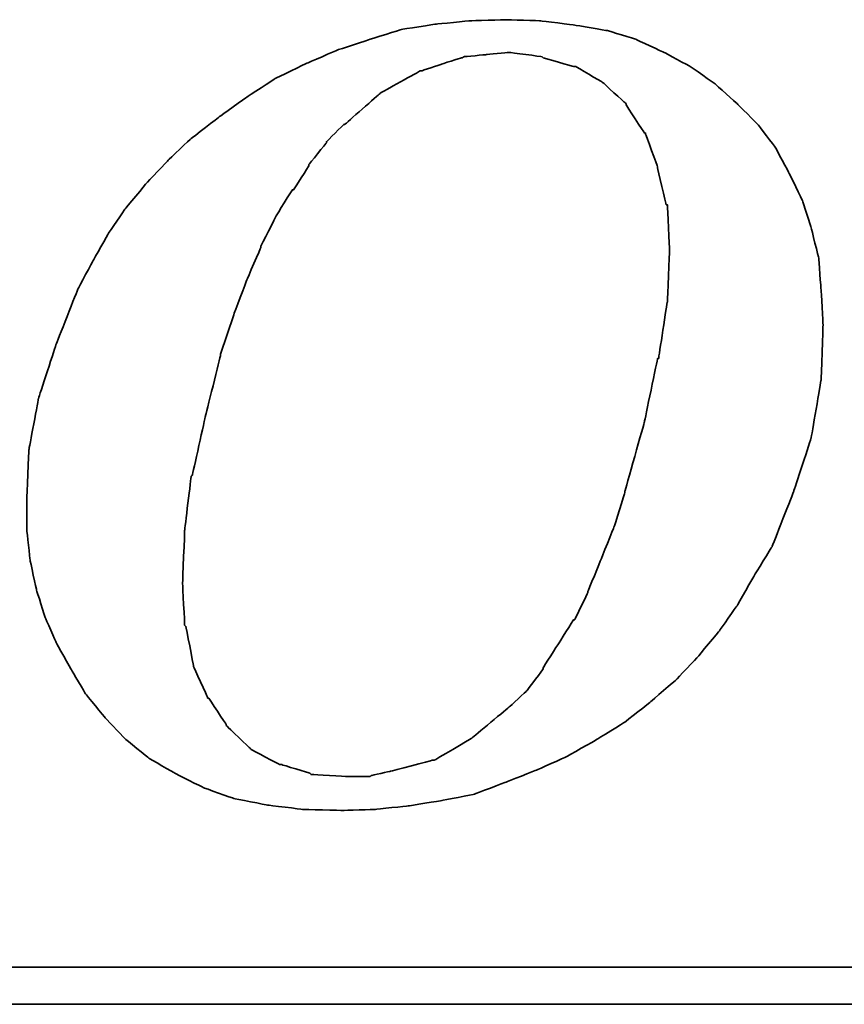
# Model space of a CAD drawing. Header units: millimetres. Extents: x 1204 to 1347, y 476 to 564.
# Tile 42 of 48: x 1329 to 1330.16, y 522.1 to 523.48. Entities that reach past the tile are written whole.
import ezdxf

# ---------------------------------------------------------------- set-up
doc = ezdxf.new("R2010")
doc.units = ezdxf.units.MM
doc.header["$LTSCALE"] = 0.1
doc.layers.add('DIM', color=4, linetype='CONTINUOUS')
doc.layers.add('layer 1', color=7, linetype='CONTINUOUS')

# ---------------------------------------------------------------- blocks, each defined once
blk = doc.blocks.new('TBI MOTION logo(完整正式版)')
at = {"layer": 'layer 1', "color": 22, "lineweight": 35}
for points, knots in [([(35.79625, -6.98375), (35.79625, -6.98375), (36.23125, -7.43875), (36.23125, -7.43875), (36.23125, -7.43875), (36.23125, -7.43875), (36.75625, -7.87125), (36.75625, -7.87125), (36.75625, -7.87125), (36.75625, -7.87125), (37.33125, -8.20375), (37.33125, -8.20375), (37.33125, -8.20375), (37.33125, -8.20375), (37.95625, -8.51875), (37.95625, -8.51875), (37.95625, -8.51875), (37.95625, -8.51875), (38.62625, -8.75875), (38.62625, -8.75875), (38.62625, -8.75875), (38.62625, -8.75875), (39.37125, -8.90375), (39.37125, -8.90375), (39.37125, -8.90375), (39.37125, -8.90375), (40.14125, -8.99875), (40.14125, -8.99875), (40.14125, -8.99875), (40.14125, -8.99875), (41.02625, -9.02375), (41.02625, -9.02375), (41.02625, -9.02375), (41.02625, -9.02375), (41.74625, -8.99875), (41.74625, -8.99875), (41.74625, -8.99875), (41.74625, -8.99875), (42.46625, -8.92375), (42.46625, -8.92375), (42.46625, -8.92375), (42.46625, -8.92375), (43.21125, -8.80625), (43.21125, -8.80625), (43.21125, -8.80625), (43.21125, -8.80625), (43.93125, -8.66375), (43.93125, -8.66375), (43.93125, -8.66375), (43.93125, -8.66375), (44.62625, -8.39875), (44.62625, -8.39875), (44.62625, -8.39875), (44.62625, -8.39875), (45.29625, -8.13375), (45.29625, -8.13375), (45.29625, -8.13375), (45.29625, -8.13375), (45.94625, -7.84375), (45.94625, -7.84375), (45.94625, -7.84375), (45.94625, -7.84375), (46.61625, -7.46375), (46.61625, -7.46375), (46.61625, -7.46375), (46.61625, -7.46375), (47.24125, -7.07875), (47.24125, -7.07875), (47.24125, -7.07875), (47.24125, -7.07875), (47.81625, -6.62375), (47.81625, -6.62375), (47.81625, -6.62375), (47.81625, -6.62375), (48.36875, -6.14375), (48.36875, -6.14375), (48.36875, -6.14375), (48.36875, -6.14375), (48.84625, -5.64125), (48.84625, -5.64125), (48.84625, -5.64125), (48.84625, -5.64125), (49.32625, -5.06375), (49.32625, -5.06375), (49.32625, -5.06375), (49.32625, -5.06375), (49.71125, -4.51374), (49.71125, -4.51374), (49.71125, -4.51374), (49.71125, -4.51374), (50.09625, -3.83874), (50.09625, -3.83874), (50.09625, -3.83874), (50.09625, -3.83874), (50.48125, -3.21374), (50.48125, -3.21374), (50.48125, -3.21374), (50.48125, -3.21374), (50.96125, -1.99125), (50.96125, -1.99125), (50.96125, -1.99125), (50.96125, -1.99125), (51.34375, -0.81875), (51.34375, -0.81875), (51.34375, -0.81875), (51.34375, -0.81875), (51.56125, 0.45624), (51.56125, 0.45624), (51.56125, 0.45624), (51.56125, 0.45624), (51.60625, 1.67624), (51.60625, 1.67624), (51.60625, 1.67624), (51.60625, 1.67624), (51.56125, 2.44625), (51.56125, 2.44625), (51.56125, 2.44625), (51.56125, 2.44625), (51.51125, 3.14125), (51.51125, 3.14125), (51.51125, 3.14125), (51.51125, 3.14125), (51.34375, 3.81125), (51.34375, 3.81125), (51.34375, 3.81125), (51.34375, 3.81125), (51.15125, 4.41125), (51.15125, 4.41125), (51.15125, 4.41125), (51.15125, 4.41125), (50.86125, 5.01125), (50.86125, 5.01125), (50.86125, 5.01125), (50.86125, 5.01125), (50.55125, 5.58875), (50.55125, 5.58875), (50.55125, 5.58875), (50.55125, 5.58875), (50.16625, 6.09125), (50.16625, 6.09125), (50.16625, 6.09125), (50.16625, 6.09125), (49.71125, 6.54875), (49.71125, 6.54875), (49.71125, 6.54875), (49.71125, 6.54875), (49.23125, 6.98125), (49.23125, 6.98125), (49.23125, 6.98125), (49.23125, 6.98125), (48.67875, 7.36625), (48.67875, 7.36625), (48.67875, 7.36625), (48.67875, 7.36625), (48.10375, 7.67625), (48.10375, 7.67625), (48.10375, 7.67625), (48.10375, 7.67625), (47.48125, 7.96375), (47.48125, 7.96375), (47.48125, 7.96375), (47.48125, 7.96375), (46.85625, 8.15625), (46.85625, 8.15625), (46.85625, 8.15625), (46.85625, 8.15625), (46.13625, 8.27624), (46.13625, 8.27624), (46.13625, 8.27624), (46.13625, 8.27624), (45.39125, 8.37125), (45.39125, 8.37125), (45.39125, 8.37125), (45.39125, 8.37125), (44.62625, 8.39624), (44.62625, 8.39624), (44.62625, 8.39624), (44.62625, 8.39624), (43.83625, 8.37125), (43.83625, 8.37125), (43.83625, 8.37125), (43.83625, 8.37125), (43.09125, 8.30125), (43.09125, 8.30125), (43.09125, 8.30125), (43.09125, 8.30125), (42.32125, 8.18125), (42.32125, 8.18125), (42.32125, 8.18125), (42.32125, 8.18125), (41.62875, 7.96375), (41.62875, 7.96375), (41.62875, 7.96375), (41.62875, 7.96375), (40.90625, 7.72625), (40.90625, 7.72625), (40.90625, 7.72625), (40.90625, 7.72625), (40.23624, 7.43625), (40.23624, 7.43625), (40.23624, 7.43625), (40.23624, 7.43625), (39.54124, 7.10125), (39.54124, 7.10125), (39.54124, 7.10125), (39.54124, 7.10125), (38.91625, 6.69125), (38.91625, 6.69125), (38.91625, 6.69125), (38.91625, 6.69125), (38.31625, 6.26125), (38.31625, 6.26125), (38.31625, 6.26125), (38.31625, 6.26125), (37.69125, 5.78125), (37.69125, 5.78125), (37.69125, 5.78125), (37.69125, 5.78125), (37.18625, 5.30125), (37.18625, 5.30125), (37.18625, 5.30125), (37.18625, 5.30125), (36.70625, 4.79624), (36.70625, 4.79624), (36.70625, 4.79624), (36.70625, 4.79624), (36.23125, 4.22125), (36.23125, 4.22125), (36.23125, 4.22125), (36.23125, 4.22125), (35.87124, 3.69375), (35.87124, 3.69375), (35.87124, 3.69375), (35.87124, 3.69375), (35.53125, 3.09125), (35.53125, 3.09125), (35.53125, 3.09125), (35.53125, 3.09125), (35.19875, 2.47125), (35.19875, 2.47125), (35.19875, 2.47125), (35.19875, 2.47125), (34.71625, 1.24625), (34.71625, 1.24625), (34.71625, 1.24625), (34.71625, 1.24625), (34.33125, 0.06874), (34.33125, 0.06874), (34.33125, 0.06874), (34.33125, 0.06874), (34.11625, -1.07875), (34.11625, -1.07875), (34.11625, -1.07875), (34.11625, -1.07875), (34.07125, -2.15875), (34.07125, -2.15875), (34.07125, -2.15875), (34.07125, -2.15875), (34.07125, -2.85375), (34.07125, -2.85375), (34.07125, -2.85375), (34.07125, -2.85375), (34.14125, -3.50375), (34.14125, -3.50375), (34.14125, -3.50375), (34.14125, -3.50375), (34.28625, -4.17375), (34.28625, -4.17375), (34.28625, -4.17375), (34.28625, -4.17375), (34.47625, -4.77624), (34.47625, -4.77624), (34.47625, -4.77624), (34.47625, -4.77624), (34.71625, -5.32625), (34.71625, -5.32625), (34.71625, -5.32625), (34.71625, -5.32625), (35.05375, -5.92875), (35.05375, -5.92875), (35.05375, -5.92875), (35.05375, -5.92875), (35.36375, -6.45375), (35.36375, -6.45375), (35.36375, -6.45375), (35.36375, -6.45375), (35.79625, -6.98375), (35.79625, -6.98375)], [0, 0, 0, 0, 0.01388889, 0.01388889, 0.01388889, 0.0138889, 0.02777778, 0.02777778, 0.02777778, 0.02777779, 0.04166667, 0.04166667, 0.04166667, 0.04166668, 0.05555556, 0.05555556, 0.05555556, 0.05555557, 0.06944444, 0.06944444, 0.06944444, 0.06944445, 0.08333333, 0.08333333, 0.08333333, 0.08333334, 0.09722222, 0.09722222, 0.09722222, 0.09722223, 0.11111111, 0.11111111, 0.11111111, 0.11111112, 0.125, 0.125, 0.125, 0.12500001, 0.13888889, 0.13888889, 0.13888889, 0.1388889, 0.15277778, 0.15277778, 0.15277778, 0.15277779, 0.16666667, 0.16666667, 0.16666667, 0.16666668, 0.18055556, 0.18055556, 0.18055556, 0.18055557, 0.19444444, 0.19444444, 0.19444444, 0.19444445, 0.20833333, 0.20833333, 0.20833333, 0.20833334, 0.22222222, 0.22222222, 0.22222222, 0.22222223, 0.23611111, 0.23611111, 0.23611111, 0.23611112, 0.25, 0.25, 0.25, 0.25000001, 0.26388889, 0.26388889, 0.26388889, 0.2638889, 0.27777778, 0.27777778, 0.27777778, 0.27777779, 0.29166667, 0.29166667, 0.29166667, 0.29166668, 0.30555556, 0.30555556, 0.30555556, 0.30555557, 0.31944444, 0.31944444, 0.31944444, 0.31944445, 0.33333333, 0.33333333, 0.33333333, 0.33333334, 0.34722222, 0.34722222, 0.34722222, 0.34722223, 0.36111111, 0.36111111, 0.36111111, 0.36111112, 0.375, 0.375, 0.375, 0.37500001, 0.38888889, 0.38888889, 0.38888889, 0.3888889, 0.40277778, 0.40277778, 0.40277778, 0.40277779, 0.41666667, 0.41666667, 0.41666667, 0.41666668, 0.43055556, 0.43055556, 0.43055556, 0.43055557, 0.44444444, 0.44444444, 0.44444444, 0.44444445, 0.45833333, 0.45833333, 0.45833333, 0.45833334, 0.47222222, 0.47222222, 0.47222222, 0.47222223, 0.48611111, 0.48611111, 0.48611111, 0.48611112, 0.5, 0.5, 0.5, 0.50000001, 0.51388889, 0.51388889, 0.51388889, 0.5138889, 0.52777778, 0.52777778, 0.52777778, 0.52777779, 0.54166667, 0.54166667, 0.54166667, 0.54166668, 0.55555556, 0.55555556, 0.55555556, 0.55555557, 0.56944444, 0.56944444, 0.56944444, 0.56944445, 0.58333333, 0.58333333, 0.58333333, 0.58333334, 0.59722222, 0.59722222, 0.59722222, 0.59722223, 0.61111111, 0.61111111, 0.61111111, 0.61111112, 0.625, 0.625, 0.625, 0.62500001, 0.63888889, 0.63888889, 0.63888889, 0.6388889, 0.65277778, 0.65277778, 0.65277778, 0.65277779, 0.66666667, 0.66666667, 0.66666667, 0.66666668, 0.68055556, 0.68055556, 0.68055556, 0.68055557, 0.69444444, 0.69444444, 0.69444444, 0.69444445, 0.70833333, 0.70833333, 0.70833333, 0.70833334, 0.72222222, 0.72222222, 0.72222222, 0.72222223, 0.73611111, 0.73611111, 0.73611111, 0.73611112, 0.75, 0.75, 0.75, 0.75000001, 0.76388889, 0.76388889, 0.76388889, 0.7638889, 0.77777778, 0.77777778, 0.77777778, 0.77777779, 0.79166667, 0.79166667, 0.79166667, 0.79166668, 0.80555556, 0.80555556, 0.80555556, 0.80555557, 0.81944444, 0.81944444, 0.81944444, 0.81944445, 0.83333333, 0.83333333, 0.83333333, 0.83333334, 0.84722222, 0.84722222, 0.84722222, 0.84722223, 0.86111111, 0.86111111, 0.86111111, 0.86111112, 0.875, 0.875, 0.875, 0.87500001, 0.88888889, 0.88888889, 0.88888889, 0.8888889, 0.90277778, 0.90277778, 0.90277778, 0.90277779, 0.91666667, 0.91666667, 0.91666667, 0.91666668, 0.93055556, 0.93055556, 0.93055556, 0.93055557, 0.94444444, 0.94444444, 0.94444444, 0.94444445, 0.95833333, 0.95833333, 0.95833333, 0.95833334, 0.97222222, 0.97222222, 0.97222222, 0.97222223, 0.98611111, 0.98611111, 0.98611111, 0.98611112, 1, 1, 1, 1]), ([(38.33875, 1.03124), (38.33875, 1.03124), (38.62625, 1.89625), (38.62625, 1.89625), (38.62625, 1.89625), (38.62625, 1.89625), (38.91625, 2.66375), (38.91625, 2.66375), (38.91625, 2.66375), (38.91625, 2.66375), (39.22625, 3.38125), (39.22625, 3.38125), (39.22625, 3.38125), (39.22625, 3.38125), (39.22625, 3.40624), (39.22625, 3.40624), (39.22625, 3.40624), (39.22625, 3.40624), (39.56124, 4.07624), (39.56124, 4.07624), (39.56124, 4.07624), (39.56124, 4.07624), (39.92125, 4.65125), (39.92125, 4.65125), (39.92125, 4.65125), (39.92125, 4.65125), (39.94625, 4.65125), (39.94625, 4.65125), (39.94625, 4.65125), (39.94625, 4.65125), (40.28125, 5.17875), (40.28125, 5.17875), (40.28125, 5.17875), (40.28125, 5.17875), (40.28125, 5.20375), (40.28125, 5.20375), (40.28125, 5.20375), (40.28125, 5.20375), (40.66875, 5.68625), (40.66875, 5.68625), (40.66875, 5.68625), (40.66875, 5.68625), (40.66875, 5.70625), (40.66875, 5.70625), (40.66875, 5.70625), (40.66875, 5.70625), (41.05124, 6.09125), (41.05124, 6.09125), (41.05124, 6.09125), (41.05124, 6.09125), (41.07625, 6.09125), (41.07625, 6.09125), (41.07625, 6.09125), (41.07625, 6.09125), (41.84125, 6.76625), (41.84125, 6.76625), (41.84125, 6.76625), (41.84125, 6.76625), (41.86625, 6.78625), (41.86625, 6.78625), (41.86625, 6.78625), (41.86625, 6.78625), (42.73125, 7.26624), (42.73125, 7.26624), (42.73125, 7.26624), (42.73125, 7.26624), (42.75625, 7.26624), (42.75625, 7.26624), (42.75625, 7.26624), (42.75625, 7.26624), (43.18625, 7.41125), (43.18625, 7.41125), (43.18625, 7.41125), (43.18625, 7.41125), (43.64125, 7.55625), (43.64125, 7.55625), (43.64125, 7.55625), (43.64125, 7.55625), (43.66625, 7.55625), (43.66625, 7.55625), (43.66625, 7.55625), (43.66625, 7.55625), (43.69125, 7.58124), (43.69125, 7.58124), (43.69125, 7.58124), (43.69125, 7.58124), (44.19125, 7.62625), (44.19125, 7.62625), (44.19125, 7.62625), (44.19125, 7.62625), (44.67125, 7.67625), (44.67125, 7.67625), (44.67125, 7.67625), (44.67125, 7.67625), (44.69625, 7.67625), (44.69625, 7.67625), (44.69625, 7.67625), (44.69625, 7.67625), (45.41875, 7.58124), (45.41875, 7.58124), (45.41875, 7.58124), (45.41875, 7.58124), (45.44125, 7.55625), (45.44125, 7.55625), (45.44125, 7.55625), (45.44125, 7.55625), (46.11125, 7.36625), (46.11125, 7.36625), (46.11125, 7.36625), (46.11125, 7.36625), (46.13625, 7.36625), (46.13625, 7.36625), (46.13625, 7.36625), (46.13625, 7.36625), (46.15875, 7.36625), (46.15875, 7.36625), (46.15875, 7.36625), (46.15875, 7.36625), (46.73625, 7.02624), (46.73625, 7.02624), (46.73625, 7.02624), (46.73625, 7.02624), (46.76125, 7.00624), (46.76125, 7.00624), (46.76125, 7.00624), (46.76125, 7.00624), (47.24125, 6.57124), (47.24125, 6.57124), (47.24125, 6.57124), (47.24125, 6.57124), (47.26625, 6.54875), (47.26625, 6.54875), (47.26625, 6.54875), (47.26625, 6.54875), (47.26625, 6.52375), (47.26625, 6.52375), (47.26625, 6.52375), (47.26625, 6.52375), (47.67375, 5.89875), (47.67375, 5.89875), (47.67375, 5.89875), (47.67375, 5.89875), (47.69625, 5.89875), (47.69625, 5.89875), (47.69625, 5.89875), (47.69625, 5.89875), (47.69625, 5.87625), (47.69625, 5.87625), (47.69625, 5.87625), (47.69625, 5.87625), (47.96125, 5.15625), (47.96125, 5.15625), (47.96125, 5.15625), (47.96125, 5.15625), (47.96125, 5.13125), (47.96125, 5.13125), (47.96125, 5.13125), (47.96125, 5.13125), (48.15125, 4.31875), (48.15125, 4.31875), (48.15125, 4.31875), (48.15125, 4.31875), (48.17625, 4.31875), (48.17625, 4.31875), (48.17625, 4.31875), (48.17625, 4.31875), (48.17625, 4.29125), (48.17625, 4.29125), (48.17625, 4.29125), (48.17625, 4.29125), (48.22625, 3.33125), (48.22625, 3.33125), (48.22625, 3.33125), (48.22625, 3.33125), (48.22625, 3.30875), (48.22625, 3.30875), (48.22625, 3.30875), (48.22625, 3.30875), (48.17625, 2.20624), (48.17625, 2.20624), (48.17625, 2.20624), (48.17625, 2.20624), (48.17625, 2.18124), (48.17625, 2.18124), (48.17625, 2.18124), (48.17625, 2.18124), (47.98375, 0.93624), (47.98375, 0.93624), (47.98375, 0.93624), (47.98375, 0.93624), (47.96125, 0.93624), (47.96125, 0.93624), (47.96125, 0.93624), (47.96125, 0.93624), (47.67375, -0.45874), (47.67375, -0.45874), (47.67375, -0.45874), (47.67375, -0.45874), (47.24125, -1.99125), (47.24125, -1.99125), (47.24125, -1.99125), (47.24125, -1.99125), (47.24125, -2.01874), (47.24125, -2.01874), (47.24125, -2.01874), (47.24125, -2.01874), (47.00125, -2.78375), (47.00125, -2.78375), (47.00125, -2.78375), (47.00125, -2.78375), (46.71125, -3.50375), (46.71125, -3.50375), (46.71125, -3.50375), (46.71125, -3.50375), (46.42625, -4.19875), (46.42625, -4.19875), (46.42625, -4.19875), (46.42625, -4.19875), (46.42625, -4.22375), (46.42625, -4.22375), (46.42625, -4.22375), (46.42625, -4.22375), (46.13625, -4.82374), (46.13625, -4.82374), (46.13625, -4.82374), (46.13625, -4.82374), (46.11125, -4.82374), (46.11125, -4.82374), (46.11125, -4.82374), (46.11125, -4.82374), (45.77625, -5.35125), (45.77625, -5.35125), (45.77625, -5.35125), (45.77625, -5.35125), (45.44125, -5.87875), (45.44125, -5.87875), (45.44125, -5.87875), (45.44125, -5.87875), (45.44125, -5.90375), (45.44125, -5.90375), (45.44125, -5.90375), (45.44125, -5.90375), (45.10625, -6.35875), (45.10625, -6.35875), (45.10625, -6.35875), (45.10625, -6.35875), (45.08125, -6.38375), (45.08125, -6.38375), (45.08125, -6.38375), (45.08125, -6.38375), (44.69625, -6.74375), (44.69625, -6.74375), (44.69625, -6.74375), (44.69625, -6.74375), (43.88375, -7.41625), (43.88375, -7.41625), (43.88375, -7.41625), (43.88375, -7.41625), (43.85625, -7.43875), (43.85625, -7.43875), (43.85625, -7.43875), (43.85625, -7.43875), (43.04125, -7.91875), (43.04125, -7.91875), (43.04125, -7.91875), (43.04125, -7.91875), (43.01625, -7.91875), (43.01625, -7.91875), (43.01625, -7.91875), (43.01625, -7.91875), (42.99625, -7.91875), (42.99625, -7.91875), (42.99625, -7.91875), (42.99625, -7.91875), (42.08125, -8.15875), (42.08125, -8.15875), (42.08125, -8.15875), (42.08125, -8.15875), (41.65125, -8.25625), (41.65125, -8.25625), (41.65125, -8.25625), (41.65125, -8.25625), (41.62875, -8.27875), (41.62875, -8.27875), (41.62875, -8.27875), (41.62875, -8.27875), (41.60125, -8.27875), (41.60125, -8.27875), (41.60125, -8.27875), (41.60125, -8.27875), (41.12125, -8.27875), (41.12125, -8.27875), (41.12125, -8.27875), (41.12125, -8.27875), (40.35624, -8.23125), (40.35624, -8.23125), (40.35624, -8.23125), (40.35624, -8.23125), (40.33125, -8.23125), (40.33125, -8.23125), (40.33125, -8.23125), (40.33125, -8.23125), (40.30625, -8.20375), (40.30625, -8.20375), (40.30625, -8.20375), (40.30625, -8.20375), (39.68375, -8.01375), (39.68375, -8.01375), (39.68375, -8.01375), (39.68375, -8.01375), (39.66124, -8.01375), (39.66124, -8.01375), (39.66124, -8.01375), (39.66124, -8.01375), (39.63625, -8.01375), (39.63625, -8.01375), (39.63625, -8.01375), (39.63625, -8.01375), (39.01125, -7.67875), (39.01125, -7.67875), (39.01125, -7.67875), (39.01125, -7.67875), (38.98875, -7.65375), (38.98875, -7.65375), (38.98875, -7.65375), (38.98875, -7.65375), (38.48625, -7.17375), (38.48625, -7.17375), (38.48625, -7.17375), (38.48625, -7.17375), (38.45875, -7.14875), (38.45875, -7.14875), (38.45875, -7.14875), (38.45875, -7.14875), (38.45875, -7.12875), (38.45875, -7.12875), (38.45875, -7.12875), (38.45875, -7.12875), (38.07625, -6.54875), (38.07625, -6.54875), (38.07625, -6.54875), (38.07625, -6.54875), (38.05125, -6.54875), (38.05125, -6.54875), (38.05125, -6.54875), (38.05125, -6.54875), (38.05125, -6.52875), (38.05125, -6.52875), (38.05125, -6.52875), (38.05125, -6.52875), (37.74125, -5.85375), (37.74125, -5.85375), (37.74125, -5.85375), (37.74125, -5.85375), (37.74125, -5.82875), (37.74125, -5.82875), (37.74125, -5.82875), (37.74125, -5.82875), (37.57375, -4.96875), (37.57375, -4.96875), (37.57375, -4.96875), (37.57375, -4.96875), (37.54625, -4.94375), (37.54625, -4.94375), (37.54625, -4.94375), (37.54625, -4.94375), (37.50125, -4.03375), (37.50125, -4.03375), (37.50125, -4.03375), (37.50125, -4.03375), (37.50125, -4.00875), (37.50125, -4.00875), (37.50125, -4.00875), (37.50125, -4.00875), (37.54625, -2.85375), (37.54625, -2.85375), (37.54625, -2.85375), (37.54625, -2.85375), (37.69125, -1.65875), (37.69125, -1.65875), (37.69125, -1.65875), (37.69125, -1.65875), (37.71624, -1.63375), (37.71624, -1.63375), (37.71624, -1.63375), (37.71624, -1.63375), (38.00375, -0.33875), (38.00375, -0.33875), (38.00375, -0.33875), (38.00375, -0.33875), (38.33875, 1.00624), (38.33875, 1.00624), (38.33875, 1.00624), (38.33875, 1.00624), (38.33875, 1.03124), (38.33875, 1.03124)], [0, 0, 0, 0, 0.01010101, 0.01010101, 0.01010101, 0.01010102, 0.02020202, 0.02020202, 0.02020202, 0.02020203, 0.03030303, 0.03030303, 0.03030303, 0.03030304, 0.04040404, 0.04040404, 0.04040404, 0.04040405, 0.05050505, 0.05050505, 0.05050505, 0.05050506, 0.06060606, 0.06060606, 0.06060606, 0.06060607, 0.07070707, 0.07070707, 0.07070707, 0.07070708, 0.08080808, 0.08080808, 0.08080808, 0.08080809, 0.09090909, 0.09090909, 0.09090909, 0.0909091, 0.1010101, 0.1010101, 0.1010101, 0.10101011, 0.11111111, 0.11111111, 0.11111111, 0.11111112, 0.12121212, 0.12121212, 0.12121212, 0.12121213, 0.13131313, 0.13131313, 0.13131313, 0.13131314, 0.14141414, 0.14141414, 0.14141414, 0.14141415, 0.15151515, 0.15151515, 0.15151515, 0.15151516, 0.16161616, 0.16161616, 0.16161616, 0.16161617, 0.17171717, 0.17171717, 0.17171717, 0.17171718, 0.18181818, 0.18181818, 0.18181818, 0.18181819, 0.19191919, 0.19191919, 0.19191919, 0.1919192, 0.2020202, 0.2020202, 0.2020202, 0.20202021, 0.21212121, 0.21212121, 0.21212121, 0.21212122, 0.22222222, 0.22222222, 0.22222222, 0.22222223, 0.23232323, 0.23232323, 0.23232323, 0.23232324, 0.24242424, 0.24242424, 0.24242424, 0.24242425, 0.25252525, 0.25252525, 0.25252525, 0.25252526, 0.26262626, 0.26262626, 0.26262626, 0.26262627, 0.27272727, 0.27272727, 0.27272727, 0.27272728, 0.28282828, 0.28282828, 0.28282828, 0.28282829, 0.29292929, 0.29292929, 0.29292929, 0.2929293, 0.3030303, 0.3030303, 0.3030303, 0.30303031, 0.31313131, 0.31313131, 0.31313131, 0.31313132, 0.32323232, 0.32323232, 0.32323232, 0.32323233, 0.33333333, 0.33333333, 0.33333333, 0.33333334, 0.34343434, 0.34343434, 0.34343434, 0.34343435, 0.35353535, 0.35353535, 0.35353535, 0.35353536, 0.36363636, 0.36363636, 0.36363636, 0.36363637, 0.37373737, 0.37373737, 0.37373737, 0.37373738, 0.38383838, 0.38383838, 0.38383838, 0.38383839, 0.39393939, 0.39393939, 0.39393939, 0.3939394, 0.4040404, 0.4040404, 0.4040404, 0.40404041, 0.41414141, 0.41414141, 0.41414141, 0.41414142, 0.42424242, 0.42424242, 0.42424242, 0.42424243, 0.43434343, 0.43434343, 0.43434343, 0.43434344, 0.44444444, 0.44444444, 0.44444444, 0.44444445, 0.45454545, 0.45454545, 0.45454545, 0.45454546, 0.46464646, 0.46464646, 0.46464646, 0.46464647, 0.47474747, 0.47474747, 0.47474747, 0.47474748, 0.48484848, 0.48484848, 0.48484848, 0.48484849, 0.49494949, 0.49494949, 0.49494949, 0.4949495, 0.50505051, 0.50505051, 0.50505051, 0.50505052, 0.51515152, 0.51515152, 0.51515152, 0.51515153, 0.52525253, 0.52525253, 0.52525253, 0.52525254, 0.53535354, 0.53535354, 0.53535354, 0.53535355, 0.54545455, 0.54545455, 0.54545455, 0.54545456, 0.55555556, 0.55555556, 0.55555556, 0.55555557, 0.56565657, 0.56565657, 0.56565657, 0.56565658, 0.57575758, 0.57575758, 0.57575758, 0.57575759, 0.58585859, 0.58585859, 0.58585859, 0.5858586, 0.5959596, 0.5959596, 0.5959596, 0.59595961, 0.60606061, 0.60606061, 0.60606061, 0.60606062, 0.61616162, 0.61616162, 0.61616162, 0.61616163, 0.62626263, 0.62626263, 0.62626263, 0.62626264, 0.63636364, 0.63636364, 0.63636364, 0.63636365, 0.64646465, 0.64646465, 0.64646465, 0.64646466, 0.65656566, 0.65656566, 0.65656566, 0.65656567, 0.66666667, 0.66666667, 0.66666667, 0.66666668, 0.67676768, 0.67676768, 0.67676768, 0.67676769, 0.68686869, 0.68686869, 0.68686869, 0.6868687, 0.6969697, 0.6969697, 0.6969697, 0.69696971, 0.70707071, 0.70707071, 0.70707071, 0.70707072, 0.71717172, 0.71717172, 0.71717172, 0.71717173, 0.72727273, 0.72727273, 0.72727273, 0.72727274, 0.73737374, 0.73737374, 0.73737374, 0.73737375, 0.74747475, 0.74747475, 0.74747475, 0.74747476, 0.75757576, 0.75757576, 0.75757576, 0.75757577, 0.76767677, 0.76767677, 0.76767677, 0.76767678, 0.77777778, 0.77777778, 0.77777778, 0.77777779, 0.78787879, 0.78787879, 0.78787879, 0.7878788, 0.7979798, 0.7979798, 0.7979798, 0.79797981, 0.80808081, 0.80808081, 0.80808081, 0.80808082, 0.81818182, 0.81818182, 0.81818182, 0.81818183, 0.82828283, 0.82828283, 0.82828283, 0.82828284, 0.83838384, 0.83838384, 0.83838384, 0.83838385, 0.84848485, 0.84848485, 0.84848485, 0.84848486, 0.85858586, 0.85858586, 0.85858586, 0.85858587, 0.86868687, 0.86868687, 0.86868687, 0.86868688, 0.87878788, 0.87878788, 0.87878788, 0.87878789, 0.88888889, 0.88888889, 0.88888889, 0.8888889, 0.8989899, 0.8989899, 0.8989899, 0.89898991, 0.90909091, 0.90909091, 0.90909091, 0.90909092, 0.91919192, 0.91919192, 0.91919192, 0.91919193, 0.92929293, 0.92929293, 0.92929293, 0.92929294, 0.93939394, 0.93939394, 0.93939394, 0.93939395, 0.94949495, 0.94949495, 0.94949495, 0.94949496, 0.95959596, 0.95959596, 0.95959596, 0.95959597, 0.96969697, 0.96969697, 0.96969697, 0.96969698, 0.97979798, 0.97979798, 0.97979798, 0.97979799, 0.98989899, 0.98989899, 0.98989899, 0.989899, 1, 1, 1, 1]), ([(75.90875, -9.47875), (75.90875, -9.47875), (75.90875, -12.28625), (75.90875, -12.28625), (75.90875, -12.28625), (75.90875, -12.28625), (75.90875, -12.47875), (75.90875, -12.47875), (75.90875, -12.47875), (75.90875, -12.47875), (75.71625, -12.47875), (75.71625, -12.47875), (75.71625, -12.47875), (75.71625, -12.47875), (-88.32875, -12.47875), (-88.32875, -12.47875), (-88.32875, -12.47875), (-88.32875, -12.47875), (-88.32875, -13.29375), (-88.32875, -13.29375), (-88.32875, -13.29375), (-88.32875, -13.29375), (82.89125, -13.29375), (82.89125, -13.29375), (82.89125, -13.29375), (82.89125, -13.29375), (75.90875, -9.47875), (75.90875, -9.47875)], [0, 0, 0, 0, 0.14285714, 0.14285714, 0.14285714, 0.14285715, 0.28571429, 0.28571429, 0.28571429, 0.2857143, 0.42857143, 0.42857143, 0.42857143, 0.42857144, 0.57142857, 0.57142857, 0.57142857, 0.57142858, 0.71428571, 0.71428571, 0.71428571, 0.71428572, 0.85714286, 0.85714286, 0.85714286, 0.85714287, 1, 1, 1, 1])]:
    blk.add_open_spline(points, degree=3, knots=knots, dxfattribs=at)

msp = doc.modelspace()

# ---------------------------------------------------------------- block references
at = {"layer": 'DIM', "color": 7, "xscale": 0.0637501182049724, "yscale": 0.0637501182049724, "zscale": 0.0637501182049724}
msp.add_blockref('TBI MOTION logo(完整正式版)', (1326.8359, 522.9443), dxfattribs=at)

doc.saveas('drawing.dxf')
